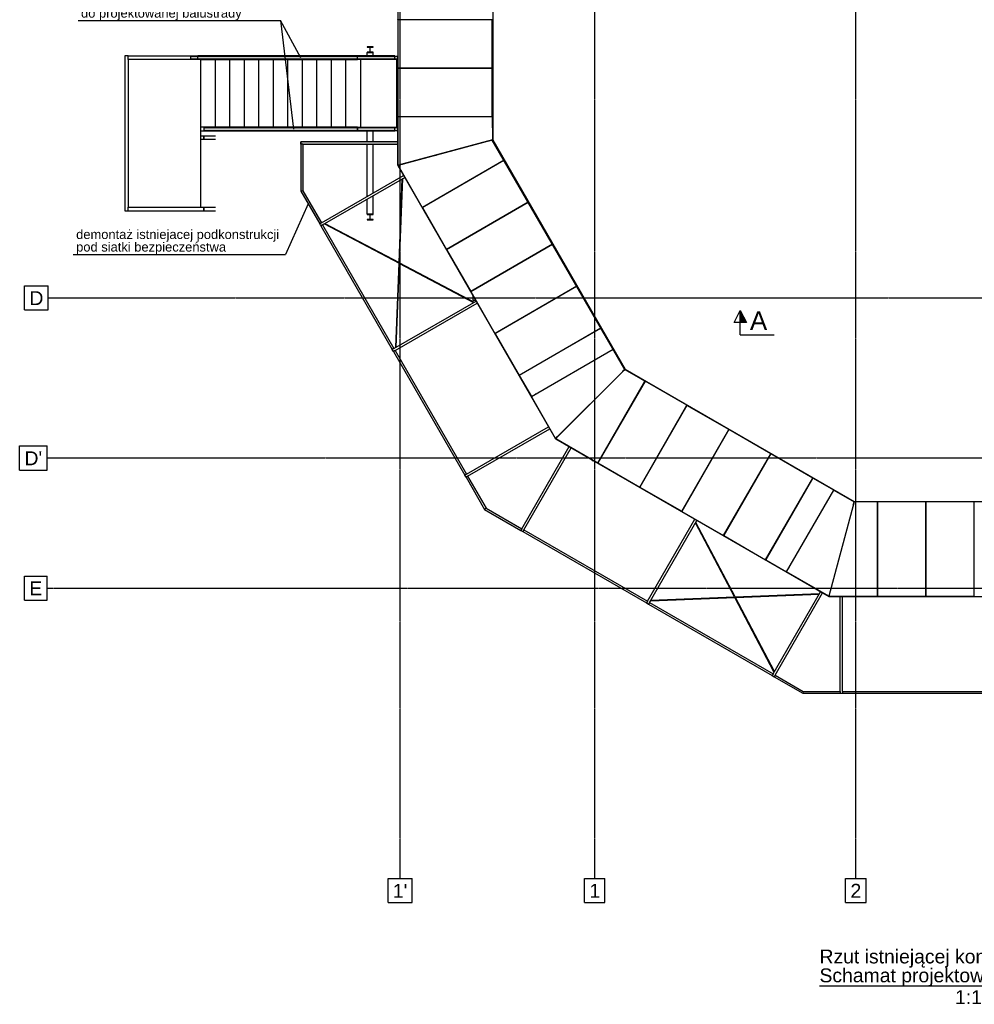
# Model space of a CAD drawing. Header units: millimetres. Extents: x 300 to 62366, y 297 to 39548.
# Tile 1 of 5: x 382 to 20123, y 445 to 20797. Entities that reach past the tile are written whole.
import ezdxf

# ---------------------------------------------------------------- set-up
doc = ezdxf.new("R2010")
doc.units = ezdxf.units.MM
doc.linetypes.add('DXK_LINE_DOT3', pattern=[5.9187, 2.979, -0.9799, 0.9799, -0.9799])
doc.styles.add('Arial', font='ARIAL.TTF', dxfattribs={"height": 0.2})

# ---------------------------------------------------------------- blocks, each defined once
blk = doc.blocks.new('Unknown-11 - 1314')
at = {"color": 5}
blk.add_line((16922, 825), (23528, 825), dxfattribs=at)
at = {"color": 5, "style": 'Arial'}
for s, height, p in [('Rzut istniejącej konstrukcji lądowiska', 286.52, (16922, 1290)), ('Schamat projektowanego demontażu', 286.52, (16922, 900)), ('1:100', 286.5, (19724, 450))]:
    blk.add_text(s, height=height, dxfattribs=at).set_placement(p)
blk = doc.blocks.new('Part-3760 - 1314')
at = {"color": 7}
for p, q in [((10106, 23800), (10156, 23786)), ((10106, 23799), (10106, 23800)), ((10106, 23303), (10106, 23304)), ((10106, 22301), (10106, 22303)), ((10106, 21298), (10106, 21301)), ((10106, 20796), (10106, 20798)), ((10106, 19794), (10106, 19796)), ((10106, 18793), (10106, 18794)), ((10106, 18297), (10156, 18310)), ((10106, 18297), (10106, 18298))]:
    blk.add_line(p, q, dxfattribs=at)
blk = doc.blocks.new('Part-2690 - 1314')
at = {"color": 7}
blk.add_line((11046, 13057), (11045, 13059), dxfattribs=at)
blk = doc.blocks.new('Part-3780 - 1314')
at = {"color": 7}
for p, q in [((17128, 8933), (17112, 8873)), ((17112, 8873), (23636, 8873)), ((17114, 8879), (17116, 8879)), ((17128, 8933), (17130, 8933)), ((18118, 8933), (18120, 8933)), ((18118, 8879), (18120, 8879)), ((19120, 8933), (19122, 8933)), ((19120, 8879), (19122, 8879)), ((20122, 8933), (20124, 8933)), ((20122, 8879), (20124, 8879)), ((21124, 8933), (21126, 8933)), ((21124, 8879), (21126, 8879)), ((22126, 8933), (22128, 8933)), ((22126, 8879), (22128, 8879)), ((22628, 8933), (22630, 8933)), ((22628, 8879), (22630, 8879)), ((23620, 8933), (23618, 8933)), ((23636, 8873), (23620, 8933)), ((23633, 8879), (23635, 8879))]:
    blk.add_line(p, q, dxfattribs=at)
blk = doc.blocks.new('Part-3708 - 1314')
at = {"color": 7}
for p, q in [((13431, 8787), (15171, 8856)), ((13431, 8789), (13431, 8793)), ((13431, 8792), (13431, 8789)), ((13431, 8787), (13431, 8789)), ((13431, 8789), (13431, 8787)), ((13434, 8798), (15165, 8865)), ((15176, 8866), (16916, 8934)), ((15182, 8856), (16913, 8924)), ((16916, 8934), (16916, 8933)), ((16916, 8933), (16916, 8929))]:
    blk.add_line(p, q, dxfattribs=at)
blk = doc.blocks.new('Part-2726 - 1314')
at = {"color": 7}
for p, q in [((8299, 17813), (8259, 17802)), ((8300, 17811), (8299, 17813)), ((8790, 16962), (8789, 16965)), ((9291, 16095), (9290, 16096)), ((9792, 15227), (9791, 15229))]:
    blk.add_line(p, q, dxfattribs=at)
blk = doc.blocks.new('Part-3309 - 1314')
at = {"color": 7}
for p, q in [((17349, 6913), (17349, 8873)), ((17399, 6913), (17399, 8873)), ((17349, 6873), (17399, 6873))]:
    blk.add_line(p, q, dxfattribs=at)
blk = doc.blocks.new('Part-35460 - 1314')
at = {"color": 7}
for p, q in [((20122, 10830), (19122, 10830)), ((19122, 10830), (19122, 8879)), ((20122, 8879), (20122, 10830)), ((19122, 8879), (20122, 8879))]:
    blk.add_line(p, q, dxfattribs=at)
blk = doc.blocks.new('Part-4162 - 1314')
at = {"color": 7}
blk.add_line((5929, 18573), (5929, 19973), dxfattribs=at)
blk = doc.blocks.new('Part-3629 - 1314')
at = {"color": 7}
for p, q in [((9646, 11360), (9612, 11340)), ((9612, 11340), (9612, 11340)), ((9612, 11340), (9997, 10671)), ((9646, 11360), (10027, 10701)), ((10027, 10701), (9997, 10671))]:
    blk.add_line(p, q, dxfattribs=at)
blk = doc.blocks.new('Part-35469 - 1314')
at = {"color": 7}
for p, q in [((14181, 12825), (13206, 11135)), ((15047, 12325), (14181, 12825)), ((14072, 10635), (15047, 12325)), ((13206, 11135), (14072, 10635))]:
    blk.add_line(p, q, dxfattribs=at)
blk = doc.blocks.new('Part-3792 - 1314')
at = {"color": 7}
for p, q in [((8200, 24311), (8199, 17786)), ((8260, 24295), (8200, 24311)), ((8206, 23448), (8206, 24309)), ((8260, 24295), (8260, 24293)), ((8206, 23303), (8206, 23304)), ((8260, 23303), (8260, 23304)), ((8205, 22301), (8205, 22303)), ((8259, 22301), (8259, 22303)), ((8205, 21298), (8205, 21301)), ((8259, 21298), (8259, 21301)), ((8205, 20796), (8205, 20798)), ((8259, 20796), (8259, 20798)), ((8205, 17787), (8205, 19796)), ((8259, 19794), (8259, 19796)), ((8259, 18792), (8259, 18794)), ((8199, 17786), (8259, 17802)), ((8259, 17802), (8259, 17804))]:
    blk.add_line(p, q, dxfattribs=at)
blk = doc.blocks.new('Part-30701 - 1314')
at = {"color": 7}
for p, q in [((4189, 18323), (4189, 18398)), ((4189, 18398), (4429, 18398)), ((4429, 18323), (4189, 18323))]:
    blk.add_line(p, q, dxfattribs=at)
blk = doc.blocks.new('Part-35464 - 1314')
at = {"color": 7}
for p, q in [((17637, 10830), (17116, 8879)), ((18118, 10830), (17637, 10830)), ((18118, 8879), (18118, 10830)), ((17116, 8879), (18118, 8879))]:
    blk.add_line(p, q, dxfattribs=at)
blk = doc.blocks.new('Part-3482 - 1314')
at = {"color": 7}
blk.add_line((6612, 16536), (6587, 16579), dxfattribs=at)
blk = doc.blocks.new('Part-30708 - 1314')
at = {"color": 7}
blk.add_line((4429, 18573), (4429, 19973), dxfattribs=at)
blk = doc.blocks.new('Part-35482 - 1314')
at = {"color": 7}
for p, q in [((8205, 20796), (8205, 19796)), ((10156, 20796), (8205, 20796)), ((10156, 19796), (10156, 20796)), ((8205, 19796), (10156, 19796))]:
    blk.add_line(p, q, dxfattribs=at)
blk = doc.blocks.new('Part-30707 - 1314')
at = {"color": 7}
blk.add_line((4129, 18573), (4129, 19973), dxfattribs=at)
blk = doc.blocks.new('Part-2727 - 1314')
at = {"color": 7}
for p, q in [((8259, 17802), (8299, 17813)), ((8299, 17813), (8299, 17815))]:
    blk.add_line(p, q, dxfattribs=at)
blk = doc.blocks.new('Part-4240 - 1314')
at = {"color": 7}
for p, q in [((7689, 16778), (7569, 16778)), ((7569, 16778), (7569, 16767)), ((7569, 16767), (7626, 16767)), ((7626, 16767), (7626, 16669)), ((7633, 16669), (7633, 16767)), ((7633, 16767), (7689, 16767)), ((7689, 16767), (7689, 16778)), ((7626, 16669), (7569, 16669)), ((7569, 16669), (7569, 16658)), ((7569, 16658), (7689, 16658)), ((7689, 16669), (7633, 16669)), ((7689, 16658), (7689, 16669))]:
    blk.add_line(p, q, dxfattribs=at)
blk = doc.blocks.new('Part-35481 - 1314')
at = {"color": 7}
for p, q in [((8205, 19794), (8205, 18794)), ((10156, 19794), (8205, 19794)), ((10156, 18794), (10156, 19794)), ((8205, 18794), (10156, 18794))]:
    blk.add_line(p, q, dxfattribs=at)
blk = doc.blocks.new('Part-30670 - 1314')
at = {"color": 7}
for p, q in [((19120, 10500), (19122, 10502)), ((19120, 10478), (19122, 10480)), ((18118, 9502), (18120, 9504)), ((18118, 9479), (18120, 9481))]:
    blk.add_line(p, q, dxfattribs=at)
blk = doc.blocks.new('Part-2684 - 1314')
at = {"color": 7}
for p, q in [((11506, 12179), (11535, 12209)), ((11535, 12209), (11536, 12208))]:
    blk.add_line(p, q, dxfattribs=at)
blk = doc.blocks.new('Part-3762 - 1314')
at = {"color": 7}
for p, q in [((12894, 13568), (12858, 13532)), ((12858, 13532), (12858, 13531)), ((13286, 13284), (13289, 13283)), ((14155, 12783), (14156, 12782)), ((15022, 12282), (15024, 12281)), ((15890, 11781), (15892, 11780)), ((16758, 11280), (16760, 11279)), ((17193, 11029), (17194, 11028)), ((17623, 10780), (17636, 10830)), ((17622, 10781), (17623, 10780))]:
    blk.add_line(p, q, dxfattribs=at)
blk = doc.blocks.new('Part-35478 - 1314')
at = {"color": 7}
for p, q in [((10156, 18310), (8206, 17786)), ((10397, 17893), (10156, 18310)), ((8206, 17786), (8708, 16918)), ((8708, 16918), (10397, 17893))]:
    blk.add_line(p, q, dxfattribs=at)
blk = doc.blocks.new('Part-3584 - 1314')
at = {"color": 7}
for p, q in [((13406, 8750), (13386, 8715)), ((13386, 8715), (15941, 7240)), ((13406, 8750), (15961, 7275)), ((15961, 7275), (15941, 7240))]:
    blk.add_line(p, q, dxfattribs=at)
blk = doc.blocks.new('Part-3751 - 1314')
at = {"color": 7}
for p, q in [((17636, 10830), (17623, 10780)), ((23126, 10780), (23112, 10830)), ((17623, 10780), (17623, 10780)), ((18118, 10780), (18120, 10780)), ((19120, 10780), (19122, 10780)), ((20122, 10780), (20124, 10780)), ((21124, 10780), (21126, 10780)), ((22126, 10780), (22128, 10780)), ((22628, 10780), (22630, 10780)), ((23125, 10780), (23126, 10780))]:
    blk.add_line(p, q, dxfattribs=at)
blk = doc.blocks.new('Part-2786 - 1314')
at = {"color": 7}
for p, q in [((8299, 20796), (8299, 20798)), ((8299, 19794), (8299, 19796)), ((8299, 18792), (8299, 18794))]:
    blk.add_line(p, q, dxfattribs=at)
blk = doc.blocks.new('Part-3761 - 1314')
at = {"color": 7}
for p, q in [((10106, 18297), (10156, 18310)), ((10106, 18297), (10106, 18297)), ((10355, 17866), (10354, 17868)), ((10856, 16998), (10855, 17000)), ((11357, 16130), (11356, 16132)), ((11858, 15263), (11857, 15264)), ((12359, 14395), (12358, 14397)), ((12610, 13961), (12609, 13962)), ((12858, 13532), (12857, 13532)), ((12858, 13532), (12894, 13568))]:
    blk.add_line(p, q, dxfattribs=at)
blk = doc.blocks.new('Part-3779 - 1314')
at = {"color": 7}
for p, q in [((10165, 23784), (10165, 18313)), ((10165, 18313), (12901, 13575)), ((12901, 13575), (17639, 10839)), ((17639, 10839), (23110, 10839))]:
    blk.add_line(p, q, dxfattribs=at)
blk = doc.blocks.new('Part-2673 - 1314')
at = {"color": 7}
for p, q in [((10293, 14359), (10292, 14361)), ((10794, 13491), (10793, 13493)), ((11045, 13057), (11044, 13058)), ((11506, 12179), (11535, 12209)), ((11535, 12209), (11534, 12210))]:
    blk.add_line(p, q, dxfattribs=at)
blk = doc.blocks.new('Part-3461 - 1314')
at = {"color": 7}
blk.add_line((15941, 7240), (15984, 7215), dxfattribs=at)
blk = doc.blocks.new('Part-30704 - 1314')
at = {"color": 7}
for p, q in [((4129, 18398), (4189, 18398)), ((4189, 18323), (4129, 18323)), ((4189, 18398), (4189, 18323))]:
    blk.add_line(p, q, dxfattribs=at)
blk = doc.blocks.new('Part-35476 - 1314')
at = {"color": 7}
for p, q in [((10899, 17023), (9210, 16048)), ((11399, 16157), (10899, 17023)), ((9710, 15182), (11399, 16157)), ((9210, 16048), (9710, 15182))]:
    blk.add_line(p, q, dxfattribs=at)
blk = doc.blocks.new('Part-4238 - 1314')
at = {"color": 7}
for p, q in [((8179, 19973), (7429, 19973)), ((7429, 19973), (7429, 18573)), ((8179, 18573), (8179, 19973)), ((7429, 18573), (8179, 18573))]:
    blk.add_line(p, q, dxfattribs=at)
blk = doc.blocks.new('Part-2564 - 1314')
at = {"color": 7}
for p, q in [((12365, 11688), (12368, 11688)), ((13251, 11218), (13253, 11217)), ((14119, 10717), (14121, 10716)), ((14987, 10216), (14989, 10215)), ((15855, 9715), (15856, 9714)), ((16289, 9464), (16290, 9463)), ((17137, 8975), (17141, 8972))]:
    blk.add_line(p, q, dxfattribs=at)
blk = doc.blocks.new('Part-35467 - 1314')
at = {"color": 7}
for p, q in [((15917, 11823), (14942, 10133)), ((16783, 11323), (15917, 11823)), ((15808, 9634), (16783, 11323)), ((14942, 10133), (15808, 9634))]:
    blk.add_line(p, q, dxfattribs=at)
blk = doc.blocks.new('Part-2169 - 1314')
at = {"color": 7}
for p, q in [((12365, 11688), (12368, 11688)), ((12423, 11788), (12426, 11788)), ((13523, 11688), (13525, 11688)), ((13581, 11788), (13583, 11788)), ((14680, 11688), (14682, 11688)), ((14738, 11788), (14740, 11788)), ((15837, 11688), (15839, 11688))]:
    blk.add_line(p, q, dxfattribs=at)
blk = doc.blocks.new('Part-35471 - 1314')
at = {"color": 7}
for p, q in [((12894, 13568), (11468, 12139)), ((13311, 13327), (12894, 13568)), ((12336, 11638), (13311, 13327)), ((11468, 12139), (12336, 11638))]:
    blk.add_line(p, q, dxfattribs=at)
blk = doc.blocks.new('Part-2046 - 1314')
at = {"color": 7}
for p, q in [((12224, 14317), (12224, 14319)), ((12324, 14375), (12324, 14377)), ((12224, 13738), (12224, 13740)), ((12324, 13796), (12324, 13797)), ((12224, 12897), (12224, 12900)), ((12324, 12997), (12324, 13000)), ((12224, 11688), (12224, 11695)), ((12224, 11688), (12236, 11688))]:
    blk.add_line(p, q, dxfattribs=at)
blk = doc.blocks.new('Part-3457 - 1314')
at = {"color": 7}
for p, q in [((13363, 8775), (14343, 10472)), ((13406, 8750), (14386, 10447)), ((13343, 8740), (13386, 8715))]:
    blk.add_line(p, q, dxfattribs=at)
blk = doc.blocks.new('Part-4161 - 1314')
at = {"color": 7}
blk.add_line((5629, 18573), (5629, 19973), dxfattribs=at)
blk = doc.blocks.new('Part-35472 - 1314')
at = {"color": 7}
for p, q in [((10963, 13010), (12653, 13986)), ((12653, 13986), (12894, 13569)), ((12894, 13569), (11465, 12142)), ((11465, 12142), (10963, 13010))]:
    blk.add_line(p, q, dxfattribs=at)
blk = doc.blocks.new('Part-3479 - 1314')
at = {"color": 7}
blk.add_line((8112, 13938), (8087, 13981), dxfattribs=at)
blk = doc.blocks.new('Part-4170 - 1314')
at = {"color": 7}
for p, q in [((8139, 20048), (7369, 20048)), ((7369, 19973), (7369, 20048)), ((7429, 19973), (7369, 19973)), ((8139, 19973), (8139, 20048))]:
    blk.add_line(p, q, dxfattribs=at)
blk = doc.blocks.new('Part-2301 - 1314')
at = {"color": 7}
for p, q in [((8986, 17998), (8996, 17998)), ((9360, 18098), (9368, 18098))]:
    blk.add_line(p, q, dxfattribs=at)
blk = doc.blocks.new('Part-4166 - 1314')
at = {"color": 7}
blk.add_line((7129, 18573), (7129, 19973), dxfattribs=at)
blk = doc.blocks.new('Part-3734 - 1314')
at = {"color": 7}
for p, q in [((12846, 13520), (12858, 13532)), ((12846, 13520), (12846, 13520)), ((12894, 13568), (12901, 13575)), ((12894, 13568), (13314, 13326)), ((12901, 13575), (17639, 10839)), ((13278, 13270), (13281, 13269)), ((14180, 12826), (14181, 12825)), ((14147, 12769), (14148, 12768)), ((15014, 12268), (15016, 12267)), ((15047, 12325), (15049, 12324)), ((15915, 11824), (15917, 11823)), ((15882, 11767), (15884, 11766)), ((16750, 11266), (16752, 11265)), ((16783, 11323), (16785, 11322)), ((17185, 11015), (17186, 11014)), ((17218, 11072), (17219, 11071)), ((17639, 10839), (17636, 10830)), ((17636, 10831), (17636, 10830)), ((17618, 10765), (17619, 10764)), ((17619, 10764), (17623, 10780))]:
    blk.add_line(p, q, dxfattribs=at)
blk = doc.blocks.new('Part-3627 - 1314')
blk.add_hatch(color=1).paths.add_polyline_path([(6199, 18223), (6199, 17250), (6239, 17261), (6239, 18223)])
at = {"color": 1}
for p, q in [((6239, 18223), (6199, 18223)), ((6199, 18223), (6199, 17250)), ((6239, 18223), (6239, 17261)), ((6239, 17261), (6199, 17250))]:
    blk.add_line(p, q, dxfattribs=at)
blk = doc.blocks.new('Part-2395 - 1314')
at = {"color": 7}
for p, q in [((9751, 15098), (9751, 14998)), ((11569, 15098), (11573, 15098)), ((9751, 14998), (9809, 14998)), ((11396, 14998), (11400, 14998))]:
    blk.add_line(p, q, dxfattribs=at)
blk = doc.blocks.new('Part-4241 - 1314')
at = {"color": 7}
for p, q in [((7569, 20048), (7569, 20118)), ((7569, 20118), (7689, 20118)), ((7689, 20048), (7689, 20118)), ((7569, 18273), (7569, 18498)), ((7689, 18273), (7689, 18498)), ((7569, 17147), (7569, 18223)), ((7689, 17216), (7689, 18223)), ((7689, 16778), (7689, 17158)), ((7569, 16778), (7569, 17089)), ((7569, 16778), (7689, 16778))]:
    blk.add_line(p, q, dxfattribs=at)
blk = doc.blocks.new('Part-35470 - 1314')
at = {"color": 7}
for p, q in [((13314, 13326), (12338, 11636)), ((14180, 12826), (13314, 13326)), ((13204, 11136), (14180, 12826)), ((12338, 11636), (13204, 11136))]:
    blk.add_line(p, q, dxfattribs=at)
blk = doc.blocks.new('Part-35474 - 1314')
at = {"color": 7}
for p, q in [((11901, 15288), (10212, 14312)), ((12401, 14422), (11901, 15288)), ((10212, 14312), (10712, 13446)), ((10712, 13446), (12401, 14422))]:
    blk.add_line(p, q, dxfattribs=at)
blk = doc.blocks.new('Part-35475 - 1314')
at = {"color": 7}
for p, q in [((11400, 16155), (9711, 15180)), ((11900, 15289), (11400, 16155)), ((10211, 14314), (11900, 15289)), ((9711, 15180), (10211, 14314))]:
    blk.add_line(p, q, dxfattribs=at)
blk = doc.blocks.new('Part-3310 - 1314')
at = {"color": 7}
blk.add_line((17349, 6873), (17399, 6873), dxfattribs=at)
blk = doc.blocks.new('Part-3668 - 1314')
at = {"color": 7}
for p, q in [((13670, 11939), (13670, 11943)), ((13580, 11787), (13582, 11787))]:
    blk.add_line(p, q, dxfattribs=at)
blk = doc.blocks.new('Part-30566 - 1314')
at = {"color": 7}
blk.add_line((19122, 8985), (19120, 8987), dxfattribs=at)
blk = doc.blocks.new('Part-3458 - 1314')
at = {"color": 7}
blk.add_line((13343, 8740), (13386, 8715), dxfattribs=at)
blk = doc.blocks.new('Part-3460 - 1314')
at = {"color": 7}
for p, q in [((15961, 7275), (16941, 8972)), ((16004, 7250), (16984, 8947)), ((15941, 7240), (15984, 7215))]:
    blk.add_line(p, q, dxfattribs=at)
blk = doc.blocks.new('Part-3463 - 1314')
at = {"color": 7}
for p, q in [((10765, 10275), (11745, 11972)), ((10808, 10250), (11788, 11947)), ((10745, 10240), (10788, 10215))]:
    blk.add_line(p, q, dxfattribs=at)
blk = doc.blocks.new('Part-3464 - 1314')
at = {"color": 7}
blk.add_line((10745, 10240), (10788, 10215), dxfattribs=at)
blk = doc.blocks.new('Part-3609 - 1314')
at = {"color": 7}
for p, q in [((16587, 6913), (16576, 6873)), ((16576, 6873), (17349, 6873)), ((16587, 6913), (17349, 6913)), ((17349, 6913), (17349, 6873))]:
    blk.add_line(p, q, dxfattribs=at)
blk = doc.blocks.new('Part-3475 - 1314')
at = {"color": 7}
for p, q in [((9621, 11403), (11319, 12383)), ((9646, 11360), (11344, 12340)), ((9612, 11340), (9587, 11383))]:
    blk.add_line(p, q, dxfattribs=at)
blk = doc.blocks.new('Part-4239 - 1314')
at = {"color": 7}
for p, q in [((7689, 20238), (7569, 20238)), ((7569, 20238), (7569, 20227)), ((7569, 20227), (7626, 20227)), ((7626, 20227), (7626, 20129)), ((7633, 20129), (7633, 20227)), ((7633, 20227), (7689, 20227)), ((7689, 20227), (7689, 20238)), ((7626, 20129), (7569, 20129)), ((7569, 20129), (7569, 20118)), ((7569, 20118), (7689, 20118)), ((7689, 20129), (7633, 20129)), ((7689, 20118), (7689, 20129))]:
    blk.add_line(p, q, dxfattribs=at)
blk = doc.blocks.new('Part-35465 - 1314')
at = {"color": 7}
for p, q in [((16243, 9382), (17219, 11071)), ((17219, 11071), (17636, 10831)), ((17636, 10831), (17112, 8881)), ((17112, 8881), (16243, 9382))]:
    blk.add_line(p, q, dxfattribs=at)
blk = doc.blocks.new('Part-3476 - 1314')
at = {"color": 7}
blk.add_line((9612, 11340), (9587, 11383), dxfattribs=at)
blk = doc.blocks.new('Part-30737 - 1314')
at = {"color": 7}
for p, q in [((4129, 19973), (2629, 19973)), ((2629, 19973), (2629, 16923)), ((4129, 16923), (4129, 19973)), ((2629, 16923), (4129, 16923))]:
    blk.add_line(p, q, dxfattribs=at)
blk = doc.blocks.new('Part-3478 - 1314')
at = {"color": 7}
for p, q in [((8121, 14001), (9819, 14981)), ((8146, 13958), (9844, 14938)), ((8112, 13938), (8087, 13981))]:
    blk.add_line(p, q, dxfattribs=at)
blk = doc.blocks.new('Part-3481 - 1314')
at = {"color": 7}
for p, q in [((6621, 16599), (8319, 17579)), ((6646, 16556), (8344, 17536)), ((6612, 16536), (6587, 16579)), ((6612, 16536), (6612, 16536))]:
    blk.add_line(p, q, dxfattribs=at)
blk = doc.blocks.new('Part-3549 - 1314')
blk.add_hatch(color=1).paths.add_polyline_path([(8199, 18223), (8199, 18273), (6199, 18273), (6199, 18223)])
at = {"color": 1}
for p, q in [((8199, 18273), (6199, 18273)), ((6199, 18273), (6199, 18223)), ((6239, 18223), (8199, 18223))]:
    blk.add_line(p, q, dxfattribs=at)
blk = doc.blocks.new('Part-3550 - 1314')
at = {"color": 7}
blk.add_line((6199, 18223), (6199, 18273), dxfattribs=at)
blk = doc.blocks.new('Part-4164 - 1314')
at = {"color": 7}
blk.add_line((6529, 18573), (6529, 19973), dxfattribs=at)
blk = doc.blocks.new('Part-3709 - 1314')
at = {"color": 7}
for p, q in [((8228, 15776), (8295, 17508)), ((8237, 15771), (8306, 17511)), ((8301, 17511), (8304, 17511)), ((8304, 17511), (8306, 17511)), ((8159, 14026), (8227, 15765)), ((8169, 14029), (8237, 15760)), ((8161, 14026), (8159, 14026)), ((8159, 14026), (8160, 14026)), ((8160, 14026), (8164, 14026)), ((8164, 14026), (8161, 14026))]:
    blk.add_line(p, q, dxfattribs=at)
blk = doc.blocks.new('Part-3579 - 1314')
at = {"color": 7}
for p, q in [((17399, 6913), (17399, 6873)), ((17399, 6913), (20349, 6913)), ((17399, 6873), (20349, 6873)), ((20349, 6913), (20349, 6873))]:
    blk.add_line(p, q, dxfattribs=at)
blk = doc.blocks.new('Part-30706 - 1314')
at = {"color": 7}
for p, q in [((2629, 20048), (2554, 20048)), ((2554, 20048), (2554, 16848)), ((2629, 19973), (2629, 20048)), ((2629, 16848), (2629, 16923)), ((2554, 16848), (2629, 16848))]:
    blk.add_line(p, q, dxfattribs=at)
blk = doc.blocks.new('Part-3585 - 1314')
at = {"color": 7}
for p, q in [((10808, 10250), (10788, 10215)), ((10788, 10215), (13343, 8740)), ((10808, 10250), (13363, 8775)), ((13363, 8775), (13343, 8740))]:
    blk.add_line(p, q, dxfattribs=at)
blk = doc.blocks.new('GridLine-4252 - 1314')
at = {"color": 6}
for p, q in [((8000, 39548), (8499, 39548)), ((8000, 39048), (8000, 39548)), ((8499, 39048), (8499, 39548)), ((8000, 39048), (8499, 39048)), ((8000, 3048), (8499, 3048)), ((8000, 2548), (8000, 3048)), ((8499, 2548), (8499, 3048)), ((8000, 2548), (8499, 2548))]:
    blk.add_line(p, q, dxfattribs=at)
at = {"color": 6, "linetype": 'DXK_LINE_DOT3'}
blk.add_line((8249, 3048), (8249, 39048), dxfattribs=at)
at = {"color": 7, "style": 'Arial'}
for p in [(8100, 39148), (8100, 2648)]:
    blk.add_text("1'", height=286.5, dxfattribs=at).set_placement(p)
blk = doc.blocks.new('Part-3586 - 1314')
at = {"color": 7}
for p, q in [((8146, 13958), (8112, 13938)), ((8112, 13938), (8112, 13938)), ((8112, 13938), (9587, 11383)), ((8146, 13958), (9621, 11403)), ((9621, 11403), (9587, 11383))]:
    blk.add_line(p, q, dxfattribs=at)
blk = doc.blocks.new('Part-3587 - 1314')
at = {"color": 7}
for p, q in [((6646, 16556), (6612, 16536)), ((6612, 16536), (8087, 13981)), ((6646, 16556), (8121, 14001)), ((8121, 14001), (8087, 13981))]:
    blk.add_line(p, q, dxfattribs=at)
blk = doc.blocks.new('Part-3607 - 1314')
at = {"color": 7}
for p, q in [((16004, 7250), (15984, 7215)), ((15984, 7215), (16576, 6873)), ((16004, 7250), (16587, 6913)), ((16587, 6913), (16576, 6873))]:
    blk.add_line(p, q, dxfattribs=at)
blk = doc.blocks.new('Part-3626 - 1314')
blk.add_hatch(color=1).paths.add_polyline_path([(6587, 16579), (6621, 16599), (6239, 17261), (6199, 17250)])
at = {"color": 1}
for p, q in [((6239, 17261), (6199, 17250)), ((6199, 17250), (6587, 16579)), ((6239, 17261), (6621, 16599)), ((6621, 16599), (6587, 16579))]:
    blk.add_line(p, q, dxfattribs=at)
blk = doc.blocks.new('Part-3630 - 1314')
at = {"color": 7}
for p, q in [((10027, 10701), (9997, 10671)), ((9997, 10671), (9997, 10671)), ((9997, 10671), (10745, 10240)), ((10027, 10701), (10765, 10275)), ((10765, 10275), (10745, 10240))]:
    blk.add_line(p, q, dxfattribs=at)
blk = doc.blocks.new('Part-3666 - 1314')
at = {"color": 7}
blk.add_line((14929, 12116), (14929, 12120), dxfattribs=at)
blk = doc.blocks.new('Part-35479 - 1314')
at = {"color": 7}
for p, q in [((8205, 18792), (10156, 18793)), ((8206, 17790), (8205, 18792)), ((10156, 18793), (10157, 18311)), ((10157, 18311), (8206, 17790))]:
    blk.add_line(p, q, dxfattribs=at)
blk = doc.blocks.new('Part-35466 - 1314')
at = {"color": 7}
for p, q in [((16785, 11322), (15809, 9633)), ((17218, 11072), (16785, 11322)), ((16242, 9383), (17218, 11072)), ((15809, 9633), (16242, 9383))]:
    blk.add_line(p, q, dxfattribs=at)
blk = doc.blocks.new('Part-3703 - 1314')
at = {"color": 7}
for p, q in [((10971, 15907), (10971, 15910)), ((10880, 15855), (10880, 15857))]:
    blk.add_line(p, q, dxfattribs=at)
blk = doc.blocks.new('Part-3707 - 1314')
at = {"color": 7}
for p, q in [((15165, 8865), (14358, 10399)), ((14361, 10404), (14364, 10406)), ((14364, 10406), (14366, 10406)), ((15176, 8866), (14366, 10406)), ((15981, 7315), (15171, 8856)), ((15989, 7323), (15182, 8856)), ((15983, 7316), (15981, 7315)), ((15981, 7315), (15983, 7316)), ((15986, 7318), (15983, 7316)), ((15983, 7316), (15986, 7317))]:
    blk.add_line(p, q, dxfattribs=at)
blk = doc.blocks.new('Part-3710 - 1314')
at = {"color": 7}
for p, q in [((6689, 16581), (6687, 16577)), ((6687, 16576), (6688, 16578)), ((6687, 16577), (6687, 16576)), ((6687, 16576), (8227, 15765)), ((6688, 16578), (6689, 16581)), ((6694, 16584), (8228, 15776)), ((8237, 15771), (9778, 14961)), ((8237, 15760), (9770, 14953)), ((9777, 14959), (9776, 14956)), ((9778, 14961), (9777, 14959))]:
    blk.add_line(p, q, dxfattribs=at)
blk = doc.blocks.new('Part-3727 - 1314')
at = {"color": 7}
for p, q in [((17636, 10830), (17639, 10839)), ((17636, 10830), (17637, 10830)), ((17639, 10839), (23110, 10839)), ((18118, 10830), (18120, 10830)), ((19120, 10830), (19122, 10830)), ((20122, 10830), (20124, 10830)), ((21124, 10830), (21126, 10830)), ((22126, 10830), (22128, 10830)), ((22628, 10830), (22630, 10830)), ((23110, 10839), (23112, 10830)), ((23112, 10830), (23112, 10830)), ((17619, 10764), (17623, 10780)), ((17619, 10764), (17619, 10764)), ((18118, 10764), (18120, 10764)), ((19120, 10764), (19122, 10764)), ((20122, 10764), (20124, 10764)), ((21124, 10764), (21126, 10764)), ((22126, 10764), (22128, 10764)), ((22628, 10764), (22630, 10764)), ((23130, 10764), (23126, 10780)), ((23129, 10764), (23130, 10764))]:
    blk.add_line(p, q, dxfattribs=at)
blk = doc.blocks.new('Part-3735 - 1314')
at = {"color": 7}
for p, q in [((10090, 18293), (10106, 18297)), ((10090, 18292), (10090, 18293)), ((10156, 18310), (10165, 18313)), ((12894, 13568), (10156, 18310)), ((10165, 18313), (12901, 13575)), ((10341, 17858), (10340, 17860)), ((10842, 16990), (10841, 16992)), ((11343, 16122), (11342, 16124)), ((11844, 15255), (11843, 15256)), ((12345, 14387), (12344, 14389)), ((12596, 13953), (12595, 13954)), ((12846, 13520), (12845, 13521)), ((12846, 13520), (12858, 13532)), ((12901, 13575), (12894, 13568))]:
    blk.add_line(p, q, dxfattribs=at)
blk = doc.blocks.new('Part-3736 - 1314')
at = {"color": 7}
for p, q in [((10090, 23804), (10106, 23800)), ((10090, 23803), (10090, 23804)), ((10156, 23786), (10165, 23784)), ((10156, 23785), (10156, 23786)), ((10165, 23784), (10165, 18313)), ((10090, 23303), (10090, 23304)), ((10156, 23303), (10156, 23304)), ((10090, 22301), (10090, 22303)), ((10156, 22301), (10156, 22303)), ((10090, 21298), (10090, 21301)), ((10156, 21298), (10156, 21301)), ((10090, 20796), (10090, 20798)), ((10156, 20796), (10156, 20798)), ((10090, 19794), (10090, 19796)), ((10156, 19794), (10156, 19796)), ((10090, 18793), (10090, 18794)), ((10156, 18793), (10156, 18794)), ((10090, 18293), (10106, 18297)), ((10090, 18293), (10090, 18293)), ((10165, 18313), (10156, 18310)), ((10156, 18310), (10156, 18311))]:
    blk.add_line(p, q, dxfattribs=at)
blk = doc.blocks.new('Part-3789 - 1314')
at = {"color": 7}
for p, q in [((8259, 17802), (8199, 17786)), ((8199, 17786), (11462, 12135)), ((8206, 17786), (8205, 17787)), ((8259, 17802), (8260, 17800)), ((8709, 16915), (8708, 16918)), ((8756, 16942), (8754, 16945)), ((9210, 16048), (9209, 16049)), ((9257, 16075), (9256, 16076)), ((9711, 15180), (9710, 15182)), ((9758, 15207), (9757, 15209)), ((10212, 14312), (10211, 14314)), ((10259, 14339), (10258, 14341)), ((10713, 13444), (10712, 13446)), ((10760, 13471), (10759, 13473)), ((11011, 13037), (11010, 13038)), ((10964, 13010), (10963, 13011)), ((11462, 12135), (11506, 12179)), ((11466, 12140), (11465, 12142)), ((11506, 12179), (11505, 12181))]:
    blk.add_line(p, q, dxfattribs=at)
blk = doc.blocks.new('Part-3790 - 1314')
at = {"color": 7}
for p, q in [((11506, 12179), (11462, 12135)), ((11462, 12135), (17112, 8873)), ((11466, 12140), (11468, 12139)), ((11506, 12179), (11507, 12178)), ((12336, 11638), (12338, 11636)), ((12363, 11684), (12365, 11683)), ((13204, 11136), (13206, 11135)), ((13231, 11183), (13233, 11182)), ((14072, 10635), (14074, 10634)), ((14099, 10682), (14101, 10681)), ((14967, 10181), (14969, 10180)), ((14940, 10134), (14942, 10133)), ((15808, 9634), (15809, 9633)), ((15835, 9680), (15836, 9679)), ((16242, 9383), (16243, 9382)), ((16269, 9429), (16270, 9429)), ((17128, 8933), (17112, 8873)), ((17112, 8881), (17114, 8879)), ((17128, 8933), (17126, 8935))]:
    blk.add_line(p, q, dxfattribs=at)
blk = doc.blocks.new('Part-4165 - 1314')
at = {"color": 7}
blk.add_line((6829, 18573), (6829, 19973), dxfattribs=at)
blk = doc.blocks.new('Part-3826 - 1314')
at = {"color": 7}
blk.add_line((16859, 9019), (16911, 8989), dxfattribs=at)
blk = doc.blocks.new('Part-3834 - 1314')
at = {"color": 7}
blk.add_line((11345, 12337), (11315, 12389), dxfattribs=at)
blk = doc.blocks.new('Part-4154 - 1314')
at = {"color": 7}
for p, q in [((7369, 18573), (4129, 18573)), ((7369, 18498), (7369, 18573)), ((4129, 18498), (7369, 18498))]:
    blk.add_line(p, q, dxfattribs=at)
blk = doc.blocks.new('Part-4155 - 1314')
at = {"color": 7}
for p, q in [((4069, 19973), (4069, 20048)), ((7369, 20048), (4069, 20048)), ((4129, 19973), (7369, 19973)), ((7369, 19973), (7369, 20048))]:
    blk.add_line(p, q, dxfattribs=at)
blk = doc.blocks.new('Part-4163 - 1314')
at = {"color": 7}
blk.add_line((6229, 18573), (6229, 19973), dxfattribs=at)
blk = doc.blocks.new('Part-4169 - 1314')
at = {"color": 7}
for p, q in [((7369, 18573), (7369, 18498)), ((7369, 18573), (7429, 18573)), ((8139, 18498), (8139, 18573)), ((7369, 18498), (8139, 18498))]:
    blk.add_line(p, q, dxfattribs=at)
blk = doc.blocks.new('Part-30712 - 1314')
at = {"color": 7}
for p, q in [((2629, 19973), (2629, 20048)), ((2629, 20048), (4069, 20048)), ((4069, 19973), (4069, 20048))]:
    blk.add_line(p, q, dxfattribs=at)
blk = doc.blocks.new('GridLine-4253 - 1314')
at = {"color": 6}
for p, q in [((12063, 39548), (12486, 39548)), ((12063, 39048), (12063, 39548)), ((12486, 39048), (12486, 39548)), ((12063, 39048), (12486, 39048)), ((12063, 3048), (12486, 3048)), ((12063, 2548), (12063, 3048)), ((12486, 2548), (12486, 3048)), ((12063, 2548), (12486, 2548))]:
    blk.add_line(p, q, dxfattribs=at)
at = {"color": 6, "linetype": 'DXK_LINE_DOT3'}
blk.add_line((12274, 3048), (12274, 39048), dxfattribs=at)
at = {"color": 7, "style": 'Arial'}
for p in [(12163, 39148), (12163, 2648)]:
    blk.add_text('1', height=287, dxfattribs=at).set_placement(p)
blk = doc.blocks.new('GridLine-4254 - 1314')
at = {"color": 6}
for p, q in [((17463, 39548), (17886, 39548)), ((17463, 39048), (17463, 39548)), ((17886, 39048), (17886, 39548)), ((17463, 39048), (17886, 39048)), ((17463, 3048), (17886, 3048)), ((17463, 2548), (17463, 3048)), ((17886, 2548), (17886, 3048)), ((17463, 2548), (17886, 2548))]:
    blk.add_line(p, q, dxfattribs=at)
at = {"color": 6, "linetype": 'DXK_LINE_DOT3'}
blk.add_line((17674, 3048), (17674, 39048), dxfattribs=at)
at = {"color": 7, "style": 'Arial'}
for p in [(17563, 39148), (17563, 2648)]:
    blk.add_text('2', height=287, dxfattribs=at).set_placement(p)
blk = doc.blocks.new('GridLine-4259 - 1314')
at = {"color": 6}
for p, q in [((482, 9298), (949, 9298)), ((482, 8798), (482, 9298)), ((949, 8798), (949, 9298)), ((482, 8798), (949, 8798))]:
    blk.add_line(p, q, dxfattribs=at)
at = {"color": 6, "linetype": 'DXK_LINE_DOT3'}
blk.add_line((949, 9048), (39874, 9048), dxfattribs=at)
at = {"color": 7, "style": 'Arial'}
blk.add_text('E', height=287, dxfattribs=at).set_placement((582, 8898))
blk = doc.blocks.new('GridLine-4260 - 1314')
at = {"color": 6}
for p, q in [((382, 11988), (948, 11988)), ((382, 11488), (382, 11988)), ((948, 11488), (948, 11988)), ((382, 11488), (948, 11488))]:
    blk.add_line(p, q, dxfattribs=at)
at = {"color": 6, "linetype": 'DXK_LINE_DOT3'}
blk.add_line((948, 11738), (39874, 11738), dxfattribs=at)
at = {"color": 7, "style": 'Arial'}
blk.add_text("D'", height=286.5, dxfattribs=at).set_placement((482, 11588))
blk = doc.blocks.new('GridLine-4261 - 1314')
at = {"color": 6}
for p, q in [((484, 15298), (972, 15298)), ((484, 14798), (484, 15298)), ((972, 14798), (972, 15298)), ((484, 14798), (972, 14798))]:
    blk.add_line(p, q, dxfattribs=at)
at = {"color": 6, "linetype": 'DXK_LINE_DOT3'}
blk.add_line((972, 15048), (39874, 15048), dxfattribs=at)
at = {"color": 7, "style": 'Arial'}
blk.add_text('D', height=287, dxfattribs=at).set_placement((584, 14898))
blk = doc.blocks.new('Part-28505 - 1314')
at = {"color": 7}
for p, q in [((18120, 9972), (18118, 9974)), ((18120, 9902), (18118, 9904))]:
    blk.add_line(p, q, dxfattribs=at)
blk = doc.blocks.new('Part-28630 - 1314')
at = {"color": 7}
blk.add_line((5329, 18573), (5329, 19973), dxfattribs=at)
blk = doc.blocks.new('Part-30702 - 1314')
at = {"color": 7}
for p, q in [((4189, 16923), (4189, 16848)), ((4189, 16923), (4429, 16923)), ((4189, 16848), (4429, 16848))]:
    blk.add_line(p, q, dxfattribs=at)
blk = doc.blocks.new('Part-30705 - 1314')
at = {"color": 7}
for p, q in [((2629, 16848), (2629, 16923)), ((4129, 16923), (4189, 16923)), ((4189, 16848), (4189, 16923)), ((2629, 16848), (4189, 16848))]:
    blk.add_line(p, q, dxfattribs=at)
blk = doc.blocks.new('Part-30709 - 1314')
at = {"color": 7}
blk.add_line((4729, 18573), (4729, 19973), dxfattribs=at)
blk = doc.blocks.new('Part-30710 - 1314')
at = {"color": 7}
blk.add_line((5029, 18573), (5029, 19973), dxfattribs=at)
blk = doc.blocks.new('Part-35459 - 1314')
at = {"color": 7}
for p, q in [((19120, 10830), (18120, 10830)), ((18120, 10830), (18120, 8879)), ((19120, 8879), (19120, 10830)), ((18120, 8879), (19120, 8879))]:
    blk.add_line(p, q, dxfattribs=at)
blk = doc.blocks.new('Part-35468 - 1314')
at = {"color": 7}
for p, q in [((15049, 12324), (14074, 10634)), ((15915, 11824), (15049, 12324)), ((14940, 10134), (15915, 11824)), ((14074, 10634), (14940, 10134))]:
    blk.add_line(p, q, dxfattribs=at)
blk = doc.blocks.new('Part-35473 - 1314')
at = {"color": 7}
for p, q in [((12402, 14420), (10713, 13444)), ((12652, 13987), (12402, 14420)), ((10963, 13011), (12652, 13987)), ((10713, 13444), (10963, 13011))]:
    blk.add_line(p, q, dxfattribs=at)
blk = doc.blocks.new('Part-35477 - 1314')
at = {"color": 7}
for p, q in [((10398, 17891), (8709, 16915)), ((10898, 17025), (10398, 17891)), ((8709, 16915), (9209, 16049)), ((9209, 16049), (10898, 17025))]:
    blk.add_line(p, q, dxfattribs=at)
blk = doc.blocks.new('Rectangle-32406 - 1314')
blk.add_hatch(color=1).paths.add_polyline_path([(8199, 18560), (4189, 18560), (4189, 18510), (8199, 18510)])
at = {"color": 1}
for p, q in [((8199, 18560), (4189, 18560)), ((4189, 18560), (4189, 18510)), ((8199, 18510), (8199, 18560)), ((4189, 18510), (8199, 18510))]:
    blk.add_line(p, q, dxfattribs=at)
blk = doc.blocks.new('Rectangle-31978 - 1314')
blk.add_hatch(color=1).paths.add_polyline_path([(8199, 20035), (3916, 20035), (3916, 19985), (8199, 19985)])
at = {"color": 1}
for p, q in [((8199, 20035), (3916, 20035)), ((3916, 20035), (3916, 19985)), ((3916, 19985), (8199, 19985)), ((8199, 19985), (8199, 20035))]:
    blk.add_line(p, q, dxfattribs=at)
blk = doc.blocks.new('Line-33347 - 1314')
at = {"color": 136}
blk.add_line((5774, 20780), (6043, 18534), dxfattribs=at)
blk = doc.blocks.new('Text-31953 - 1314')
at = {"color": 136}
for p in [(6349, 16991), (1490, 15944)]:
    blk.add_line(p, (5880, 15944), dxfattribs=at)
at = {"color": 1, "style": 'Arial'}
for s, p in [('demontaż istniejacej podkonstrukcji ', (1550, 16264)), ('pod siatki bezpieczeństwa', (1550, 16004))]:
    blk.add_text(s, height=191.02, dxfattribs=at).set_placement(p)
blk = doc.blocks.new('Text-32563 - 1314')
at = {"color": 136}
for p in [(1591, 20780), (6199, 20007)]:
    blk.add_line(p, (5774, 20780), dxfattribs=at)
at = {"color": 1, "style": 'Arial'}
for s, p in [('demontaż istniejacej barierki', (1651, 21880)), ('przez wycięcie słupków ', (1651, 21620)), ('dospawanych do belki policzkowej', (1651, 21360)), ('długość demontażu dopasować', (1651, 21100)), ('do projektowanej balustrady', (1651, 20840))]:
    blk.add_text(s, height=191.02, dxfattribs=at).set_placement(p)
blk = doc.blocks.new('SectionMark-37789 - 1314')
for points in [[(15409, 14536), (15284, 14536), (15284, 14786)], [(25798, 14536), (25673, 14536), (25798, 14786)]]:
    blk.add_hatch(color=5).paths.add_polyline_path(points)
at = {"color": 5}
for p, q in [((15159, 14536), (15284, 14786)), ((15284, 14286), (15284, 14786)), ((15284, 14786), (15409, 14536)), ((25798, 14786), (25673, 14536)), ((25798, 14286), (25798, 14786)), ((25798, 14786), (25923, 14536)), ((15409, 14536), (15159, 14536)), ((25673, 14536), (25923, 14536)), ((15284, 14286), (15984, 14286)), ((25798, 14286), (25098, 14286))]:
    blk.add_line(p, q, dxfattribs=at)
at = {"color": 5, "style": 'Arial'}
for p in [(15484, 14386), (25242, 14386)]:
    blk.add_text('A', height=382, dxfattribs=at).set_placement(p)

msp = doc.modelspace()

# ---------------------------------------------------------------- block references
for name in ['GridLine-4252 - 1314', 'GridLine-4253 - 1314', 'GridLine-4254 - 1314', 'Part-3779 - 1314', 'Part-3792 - 1314', 'Part-3736 - 1314', 'Part-3760 - 1314', 'Text-32563 - 1314', 'Line-33347 - 1314', 'Part-35482 - 1314', 'Part-2786 - 1314', 'Part-4239 - 1314', 'Part-30706 - 1314', 'Part-30712 - 1314', 'Part-30737 - 1314', 'Rectangle-31978 - 1314', 'Part-4155 - 1314', 'Part-30707 - 1314', 'Part-30708 - 1314', 'Part-30709 - 1314', 'Part-30710 - 1314', 'Part-28630 - 1314', 'Part-4161 - 1314', 'Part-4162 - 1314', 'Part-4163 - 1314', 'Part-4164 - 1314', 'Part-4165 - 1314', 'Part-4166 - 1314', 'Part-4170 - 1314', 'Part-4238 - 1314', 'Part-4241 - 1314', 'Part-35481 - 1314', 'Part-35479 - 1314', 'Part-4154 - 1314', 'Rectangle-32406 - 1314', 'Part-4169 - 1314', 'Part-30704 - 1314', 'Part-30701 - 1314', 'Part-3549 - 1314', 'Part-3550 - 1314', 'Part-3627 - 1314', 'Part-35478 - 1314', 'Part-3735 - 1314', 'Part-3761 - 1314', 'Part-2301 - 1314', 'Part-3789 - 1314', 'Part-2727 - 1314', 'Part-2726 - 1314', 'Part-35477 - 1314', 'Part-3481 - 1314', 'Part-3709 - 1314', 'Part-3626 - 1314', 'Text-31953 - 1314', 'Part-30705 - 1314', 'Part-30702 - 1314', 'Part-35476 - 1314', 'Part-4240 - 1314', 'Part-3482 - 1314', 'Part-3587 - 1314', 'Part-3710 - 1314', 'Part-35475 - 1314', 'Part-3703 - 1314', 'GridLine-4261 - 1314', 'Part-35474 - 1314', 'Part-2395 - 1314', 'Part-3478 - 1314', 'SectionMark-37789 - 1314', 'Part-2673 - 1314', 'Part-35473 - 1314', 'Part-2046 - 1314', 'Part-3479 - 1314', 'Part-3586 - 1314', 'Part-35472 - 1314', 'Part-35471 - 1314', 'Part-3734 - 1314', 'Part-3762 - 1314', 'Part-35470 - 1314', 'Part-2690 - 1314', 'Part-35469 - 1314', 'Part-3475 - 1314', 'Part-3834 - 1314', 'Part-35468 - 1314', 'Part-3790 - 1314', 'Part-2684 - 1314', 'Part-3666 - 1314', 'GridLine-4260 - 1314', 'Part-3463 - 1314', 'Part-3668 - 1314', 'Part-35467 - 1314', 'Part-2169 - 1314', 'Part-2564 - 1314', 'Part-3476 - 1314', 'Part-3629 - 1314', 'Part-35466 - 1314', 'Part-35465 - 1314', 'Part-35464 - 1314', 'Part-3727 - 1314', 'Part-3751 - 1314', 'Part-35459 - 1314', 'Part-35460 - 1314', 'Part-3630 - 1314', 'Part-3457 - 1314', 'Part-3707 - 1314', 'Part-30670 - 1314', 'Part-3464 - 1314', 'Part-3585 - 1314', 'Part-28505 - 1314', 'GridLine-4259 - 1314', 'Part-3460 - 1314', 'Part-3826 - 1314', 'Part-30566 - 1314', 'Part-3708 - 1314', 'Part-3780 - 1314', 'Part-3309 - 1314', 'Part-3458 - 1314', 'Part-3584 - 1314', 'Part-3461 - 1314', 'Part-3607 - 1314', 'Part-3609 - 1314', 'Part-3310 - 1314', 'Part-3579 - 1314', 'Unknown-11 - 1314']:
    msp.add_blockref(name, (0, 0))

doc.saveas('drawing.dxf')
